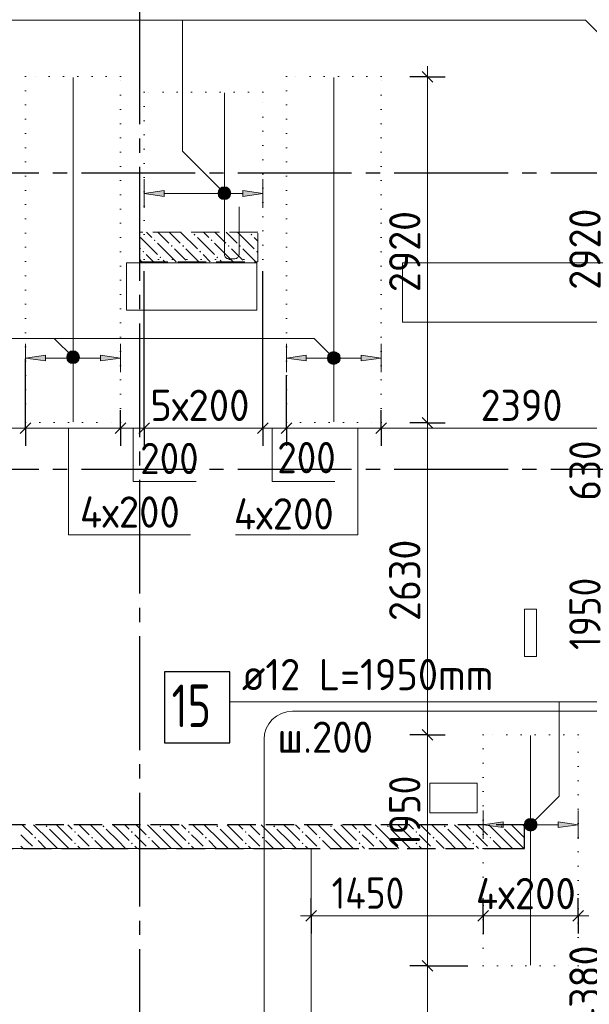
# Model space of a CAD drawing. Header units: millimetres. Extents: x 0 to 50400, y 0 to 35640.
# Tile 5 of 21: x 11505 to 16311, y 12348 to 20654. Entities that reach past the tile are written whole.
import ezdxf

# ---------------------------------------------------------------- set-up
doc = ezdxf.new("R2010")
doc.units = ezdxf.units.MM
for name, pattern in [('______2', [324, 240, -84]), ('______5', [1320, 960, -120, 120, -120]), ('______9', [120, 0, -120])]:
    doc.linetypes.add(name, pattern=pattern)
for name, color, linetype, lineweight in [('ДОП Верх по Х', 7, 'Continuous', 25), ('ЖБ Перекрытие верхний уровень', 7, 'Continuous', 35), ('ЖБ Пилон', 7, 'Continuous', 35), ('ЖБ Стена верхний уровень', 7, 'Continuous', 35), ('Общий01', 7, 'Continuous', 13), ('Позиционная метка номер позиции', 7, 'Continuous', 13), ('Размерная линия_ общее', 7, 'Continuous', 13), ('Тени', 7, 'Continuous', 13)]:
    doc.layers.add(name, color=color, linetype=linetype, lineweight=lineweight)
doc.layers.add('Оси', color=7, linetype='______5', true_color=0x656565)
doc.styles.add('ISOCPEUR', font='txt')

msp = doc.modelspace()

# ---------------------------------------------------------------- hatches: boundary and pattern name
at = {"layer": 'ДОП Верх по Х', "linetype": 'Continuous', "lineweight": 13, "transparency": 33554687}
for points in [[(12723.1, 19164), (12555.1, 19188), (12723.1, 19212)], [(11723.1, 17776), (11555.1, 17800), (11723.1, 17824)], [(13923.1, 17776), (13755.1, 17800), (13923.1, 17824)], [(15583.4, 13838.4), (15415.4, 13862.4), (15583.4, 13886.4)]]:
    msp.add_hatch(color=7, dxfattribs=at).paths.add_polyline_path(points, flags=16)
for points in [[(13387.1, 19164), (13555.1, 19188), (13387.1, 19212)], [(12187.1, 17776), (12355.1, 17800), (12187.1, 17824)], [(14387.1, 17776), (14555.1, 17800), (14387.1, 17824)], [(16047.4, 13838.4), (16215.4, 13862.4), (16047.4, 13886.4)]]:
    msp.add_hatch(color=7, dxfattribs=at).paths.add_polyline_path(points)
at = {"layer": 'ЖБ Пилон', "linetype": 'Continuous', "lineweight": 18, "transparency": 33554687}
for points in [[(12635.8, 18793.3), (12643.6, 18801.1), (12651.4, 18793.3), (12643.6, 18785.5)], [(12971.8, 18841.3), (12979.6, 18849.1), (12987.4, 18841.3), (12979.6, 18833.5)], [(13115.8, 18793.3), (13123.6, 18801.1), (13131.4, 18793.3), (13123.6, 18785.5)], [(13451.8, 18841.3), (13459.6, 18849.1), (13467.4, 18841.3), (13459.6, 18833.5)], [(12539.8, 18697.3), (12547.6, 18705.1), (12555.4, 18697.3), (12547.6, 18689.5)], [(12779.8, 18745.3), (12787.6, 18753.1), (12795.4, 18745.3), (12787.6, 18737.5)], [(12875.8, 18745.3), (12883.6, 18753.1), (12891.4, 18745.3), (12883.6, 18737.5)], [(13019.8, 18697.3), (13027.6, 18705.1), (13035.4, 18697.3), (13027.6, 18689.5)], [(13259.8, 18745.3), (13267.6, 18753.1), (13275.4, 18745.3), (13267.6, 18737.5)], [(13355.8, 18745.3), (13363.6, 18753.1), (13371.4, 18745.3), (13363.6, 18737.5)], [(13499.8, 18697.3), (13507.6, 18705.1), (13515.1, 18697.6), (13515.1, 18697), (13507.6, 18689.5)], [(12683.8, 18649.3), (12691.6, 18657.1), (12699.4, 18649.3), (12691.6, 18641.5)], [(13163.8, 18649.3), (13171.6, 18657.1), (13179.4, 18649.3), (13171.6, 18641.5)]]:
    msp.add_hatch(color=7, dxfattribs=at).paths.add_polyline_path(points, flags=16)
at = {"layer": 'ЖБ Стена верхний уровень', "linetype": 'Continuous', "lineweight": 18, "transparency": 33554687}
for points in [[(11723.8, 13849.3), (11731.6, 13857.1), (11739.4, 13849.3), (11731.6, 13841.5)], [(11963.8, 13801.3), (11971.6, 13809.1), (11979.4, 13801.3), (11971.6, 13793.5)], [(12203.8, 13849.3), (12211.6, 13857.1), (12219.4, 13849.3), (12211.6, 13841.5)], [(12443.8, 13801.3), (12451.6, 13809.1), (12459.4, 13801.3), (12451.6, 13793.5)], [(12683.8, 13849.3), (12691.6, 13857.1), (12699.4, 13849.3), (12691.6, 13841.5)], [(12923.8, 13801.3), (12931.6, 13809.1), (12939.4, 13801.3), (12931.6, 13793.5)], [(13163.8, 13849.3), (13171.6, 13857.1), (13179.4, 13849.3), (13171.6, 13841.5)], [(13403.8, 13801.3), (13411.6, 13809.1), (13419.4, 13801.3), (13411.6, 13793.5)], [(13643.8, 13849.3), (13651.6, 13857.1), (13659.4, 13849.3), (13651.6, 13841.5)], [(13883.8, 13801.3), (13891.6, 13809.1), (13899.4, 13801.3), (13891.6, 13793.5)], [(14123.8, 13849.3), (14131.6, 13857.1), (14139.4, 13849.3), (14131.6, 13841.5)], [(14363.8, 13801.3), (14371.6, 13809.1), (14379.4, 13801.3), (14371.6, 13793.5)], [(14603.8, 13849.3), (14611.6, 13857.1), (14619.4, 13849.3), (14611.6, 13841.5)], [(14843.8, 13801.3), (14851.6, 13809.1), (14859.4, 13801.3), (14851.6, 13793.5)], [(15083.8, 13849.3), (15091.6, 13857.1), (15099.4, 13849.3), (15091.6, 13841.5)], [(15323.8, 13801.3), (15331.6, 13809.1), (15339.4, 13801.3), (15331.6, 13793.5)], [(15563.8, 13849.3), (15571.6, 13857.1), (15579.4, 13849.3), (15571.6, 13841.5)], [(11627.8, 13753.3), (11635.6, 13761.1), (11643.4, 13753.3), (11635.6, 13745.5)], [(11963.8, 13705.3), (11971.6, 13713.1), (11979.4, 13705.3), (11971.6, 13697.5)], [(12107.8, 13753.3), (12115.6, 13761.1), (12123.4, 13753.3), (12115.6, 13745.5)], [(12443.8, 13705.3), (12451.6, 13713.1), (12459.4, 13705.3), (12451.6, 13697.5)], [(12587.8, 13753.3), (12595.6, 13761.1), (12603.4, 13753.3), (12595.6, 13745.5)], [(12923.8, 13705.3), (12931.6, 13713.1), (12939.4, 13705.3), (12931.6, 13697.5)], [(13067.8, 13753.3), (13075.6, 13761.1), (13083.4, 13753.3), (13075.6, 13745.5)], [(13403.8, 13705.3), (13411.6, 13713.1), (13419.4, 13705.3), (13411.6, 13697.5)], [(13547.8, 13753.3), (13555.6, 13761.1), (13563.4, 13753.3), (13555.6, 13745.5)], [(13883.8, 13705.3), (13891.6, 13713.1), (13899.4, 13705.3), (13891.6, 13697.5)], [(14027.8, 13753.3), (14035.6, 13761.1), (14043.4, 13753.3), (14035.6, 13745.5)], [(14363.8, 13705.3), (14371.6, 13713.1), (14379.4, 13705.3), (14371.6, 13697.5)], [(14507.8, 13753.3), (14515.6, 13761.1), (14523.4, 13753.3), (14515.6, 13745.5)], [(14843.8, 13705.3), (14851.6, 13713.1), (14859.4, 13705.3), (14851.6, 13697.5)], [(14987.8, 13753.3), (14995.6, 13761.1), (15003.4, 13753.3), (14995.6, 13745.5)], [(15323.8, 13705.3), (15331.6, 13713.1), (15339.4, 13705.3), (15331.6, 13697.5)], [(15467.8, 13753.3), (15475.6, 13761.1), (15483.4, 13753.3), (15475.6, 13745.5)], [(11632.9, 13662.4), (11635.6, 13665.1), (11638.3, 13662.4)], [(12112.9, 13662.4), (12115.6, 13665.1), (12118.3, 13662.4)], [(12592.9, 13662.4), (12595.6, 13665.1), (12598.3, 13662.4)], [(13072.9, 13662.4), (13075.6, 13665.1), (13078.3, 13662.4)], [(13552.9, 13662.4), (13555.6, 13665.1), (13558.3, 13662.4)], [(14032.9, 13662.4), (14035.6, 13665.1), (14038.3, 13662.4)], [(14512.9, 13662.4), (14515.6, 13665.1), (14518.3, 13662.4)], [(14992.9, 13662.4), (14995.6, 13665.1), (14998.3, 13662.4)], [(15472.9, 13662.4), (15475.6, 13665.1), (15478.3, 13662.4)]]:
    msp.add_hatch(color=7, dxfattribs=at).paths.add_polyline_path(points, flags=16)
at = {"layer": 'Позиционная метка номер позиции', "linetype": 'Continuous', "lineweight": 13, "transparency": 33554687}
for points in [[(13180.2, 19204.1), (13218.4, 19242.3), (13193.9, 19228.6)], [(13218.4, 19242.3), (13180.2, 19204.1), (13180.2, 19176.7)], [(13218.4, 19242.3), (13180.2, 19176.7), (13245.8, 19242.3)], [(13245.8, 19242.3), (13180.2, 19176.7), (13193.9, 19152.2)], [(13245.8, 19242.3), (13193.9, 19152.2), (13270.3, 19228.6)], [(13270.3, 19228.6), (13193.9, 19152.2), (13218.4, 19138.5)], [(13270.3, 19228.6), (13218.4, 19138.5), (13284, 19204.1)], [(13284, 19204.1), (13218.4, 19138.5), (13245.8, 19138.5)], [(13284, 19204.1), (13245.8, 19138.5), (13284, 19176.7)], [(13284, 19176.7), (13245.8, 19138.5), (13270.3, 19152.2)], [(11903.2, 17820.7), (11941.4, 17858.9), (11916.9, 17845.1)], [(11941.4, 17858.9), (11903.2, 17820.7), (11903.2, 17793.2)], [(11941.4, 17858.9), (11903.2, 17793.2), (11968.9, 17858.9)], [(11968.9, 17858.9), (11903.2, 17793.2), (11916.9, 17768.7)], [(11968.9, 17858.9), (11916.9, 17768.7), (11993.3, 17845.1)], [(11993.3, 17845.1), (11916.9, 17768.7), (11941.4, 17755)], [(11993.3, 17845.1), (11941.4, 17755), (12007, 17820.7)], [(12007, 17820.7), (11941.4, 17755), (11968.9, 17755)], [(12007, 17820.7), (11968.9, 17755), (12007, 17793.2)], [(12007, 17793.2), (11968.9, 17755), (11993.3, 17768.7)], [(14103.2, 17813.7), (14141.4, 17851.9), (14116.9, 17838.2)], [(14141.4, 17851.9), (14103.2, 17813.7), (14103.2, 17786.2)], [(14141.4, 17851.9), (14103.2, 17786.2), (14168.9, 17851.9)], [(14168.9, 17851.9), (14103.2, 17786.2), (14116.9, 17761.8)], [(14168.9, 17851.9), (14116.9, 17761.8), (14193.3, 17838.2)], [(14193.3, 17838.2), (14116.9, 17761.8), (14141.4, 17748)], [(14193.3, 17838.2), (14141.4, 17748), (14207, 17813.7)], [(14207, 17813.7), (14141.4, 17748), (14168.9, 17748)], [(14207, 17813.7), (14168.9, 17748), (14207, 17786.2)], [(14207, 17786.2), (14168.9, 17748), (14193.3, 17761.8)], [(15763.5, 13876.1), (15853.6, 13824.2), (15777.2, 13900.6)], [(15763.5, 13848.6), (15829.2, 13810.5), (15763.5, 13876.1)], [(15763.5, 13876.1), (15829.2, 13810.5), (15853.6, 13824.2)], [(15777.2, 13900.6), (15867.3, 13848.6), (15801.7, 13914.3)], [(15777.2, 13900.6), (15853.6, 13824.2), (15867.3, 13848.6)], [(15801.7, 13914.3), (15867.3, 13848.6), (15867.3, 13876.1)], [(15801.7, 13914.3), (15867.3, 13876.1), (15829.2, 13914.3)], [(15829.2, 13914.3), (15867.3, 13876.1), (15853.6, 13900.6)], [(15801.7, 13810.5), (15763.5, 13848.6), (15777.2, 13824.2)], [(15763.5, 13848.6), (15801.7, 13810.5), (15829.2, 13810.5)]]:
    msp.add_hatch(color=7, dxfattribs=at).paths.add_polyline_path(points)

# ---------------------------------------------------------------- linework, layer by layer
at = {"layer": 'ДОП Верх по Х', "color": 7, "linetype": 'Continuous', "lineweight": 18, "transparency": 33554687}
for p, q in [((11955.1, 20168), (11955.1, 17262)), ((14155.1, 20168), (14155.1, 17262)), ((15815.4, 12678.3), (15815.4, 14616.3))]:
    msp.add_line(p, q, dxfattribs=at)
at = {"layer": 'ДОП Верх по Х', "color": 251, "linetype": 'Continuous', "lineweight": 13, "true_color": 0x494949, "transparency": 33554687}
for p, q in [((12555.1, 19188), (12555.1, 19308)), ((13555.1, 19188), (13555.1, 19308)), ((12555.1, 19188), (12723.1, 19212)), ((12723.1, 19212), (12723.1, 19164)), ((13555.1, 19188), (13387.1, 19212)), ((13387.1, 19212), (13387.1, 19164)), ((12723.1, 19164), (12555.1, 19188)), ((12555.1, 19188), (12555.1, 19068)), ((12555.1, 19188), (12555.1, 19188)), ((12723.1, 19188), (13387.1, 19188)), ((13387.1, 19164), (13555.1, 19188)), ((13555.1, 19188), (13555.1, 19068)), ((13555.1, 19188), (13555.1, 19188)), ((11555.1, 17800), (11555.1, 17920)), ((12355.1, 17800), (12355.1, 17920)), ((13755.1, 17800), (13755.1, 17920)), ((14555.1, 17800), (14555.1, 17920)), ((11555.1, 17800), (11723.1, 17824)), ((11723.1, 17776), (11555.1, 17800)), ((11555.1, 17800), (11555.1, 17680)), ((11555.1, 17800), (11555.1, 17800)), ((11723.1, 17824), (11723.1, 17776)), ((11723.1, 17800), (12187.1, 17800)), ((12355.1, 17800), (12187.1, 17824)), ((12187.1, 17824), (12187.1, 17776)), ((12187.1, 17776), (12355.1, 17800)), ((12355.1, 17800), (12355.1, 17680)), ((12355.1, 17800), (12355.1, 17800)), ((13755.1, 17800), (13923.1, 17824)), ((13923.1, 17776), (13755.1, 17800)), ((13755.1, 17800), (13755.1, 17680)), ((13755.1, 17800), (13755.1, 17800)), ((13923.1, 17824), (13923.1, 17776)), ((13923.1, 17800), (14387.1, 17800)), ((14555.1, 17800), (14387.1, 17824)), ((14387.1, 17824), (14387.1, 17776)), ((14387.1, 17776), (14555.1, 17800)), ((14555.1, 17800), (14555.1, 17680)), ((14555.1, 17800), (14555.1, 17800)), ((15415.4, 13862.4), (15415.4, 13982.4)), ((16215.4, 13862.4), (16215.4, 13982.4)), ((15415.4, 13862.4), (15583.4, 13886.4)), ((15583.4, 13886.4), (15583.4, 13838.4)), ((16215.4, 13862.4), (16047.4, 13886.4)), ((16047.4, 13886.4), (16047.4, 13838.4)), ((15583.4, 13838.4), (15415.4, 13862.4)), ((15415.4, 13862.4), (15415.4, 13742.4)), ((15415.4, 13862.4), (15415.4, 13862.4)), ((15583.4, 13862.4), (16047.4, 13862.4)), ((16047.4, 13838.4), (16215.4, 13862.4)), ((16215.4, 13862.4), (16215.4, 13742.4)), ((16215.4, 13862.4), (16215.4, 13862.4))]:
    msp.add_line(p, q, dxfattribs=at)
at = {"layer": 'ДОП Верх по Х', "color": 7, "linetype": 'Continuous', "lineweight": 18, "transparency": 33554687}
msp.add_lwpolyline([(13355.1, 19075.8), (13355.1, 18672.2), (13354.2, 18665.8), (13352.1, 18659.3), (13348.7, 18653.2), (13344.6, 18648.3), (13339.6, 18644.2), (13333.6, 18640.8), (13327, 18638.6), (13320.7, 18637.8), (13266.5, 18637.8), (13260.2, 18638.6), (13253.6, 18640.8), (13247.6, 18644.2), (13242.7, 18648.3), (13238.5, 18653.2), (13235.2, 18659.3), (13233, 18665.8), (13232.1, 18672.2), (13232.1, 20036.4)], dxfattribs=at)
at = {"layer": 'ДОП Верх по Х', "color": 7, "linetype": 'Continuous', "lineweight": 25, "transparency": 33554687}
msp.add_lwpolyline([(12726.6, 14553.9), (13278.6, 14553.9), (13278.6, 15153.9), (12726.6, 15153.9), (12726.6, 14553.9)], dxfattribs=at)
at = {"layer": 'ЖБ Перекрытие верхний уровень', "color": 7, "linetype": 'Continuous', "lineweight": 18, "transparency": 33554687}
for p, q in [((13505.1, 18602.4), (12405.1, 18602.4)), ((12405.1, 18602.4), (12405.1, 18202.4)), ((13505.1, 18202.4), (13505.1, 18602.4)), ((17685.1, 18602.4), (14735.1, 18602.4)), ((14735.1, 18602.4), (14735.1, 18102.4)), ((12405.1, 18202.4), (13505.1, 18202.4)), ((14735.1, 18102.4), (17685.1, 18102.4)), ((15865.1, 15682.4), (15765.1, 15682.4)), ((15765.1, 15682.4), (15765.1, 15282.4)), ((15865.1, 15282.4), (15865.1, 15682.4)), ((15765.1, 15282.4), (15865.1, 15282.4)), ((15365.3, 14212.2), (14965.1, 14212.4)), ((14965.1, 14212.4), (14965.2, 13962.3)), ((15365.4, 13962), (15365.3, 14212.2)), ((14965.2, 13962.3), (15365.4, 13962)), ((9015.1, 13662.4), (13965.1, 13662.4)), ((13965.1, 13662.4), (13965.1, 10312.4))]:
    msp.add_line(p, q, dxfattribs=at)
at = {"layer": 'ЖБ Пилон', "color": 253, "linetype": '______2', "lineweight": 13, "true_color": 0xa0a0a0, "transparency": 33554687}
for p, q in [((13515.1, 18862.4), (12515.1, 18862.4)), ((12515.1, 18862.4), (12515.1, 18612.4)), ((13515.1, 18612.4), (13515.1, 18862.4)), ((12515.1, 18612.4), (13515.1, 18612.4))]:
    msp.add_line(p, q, dxfattribs=at)
at = {"layer": 'ЖБ Пилон', "color": 9, "linetype": 'Continuous', "lineweight": 18, "true_color": 0xc7c7c7, "transparency": 33554687}
for p, q in [((12574.5, 18862.4), (12619.6, 18817.3)), ((12670.5, 18862.4), (12763.6, 18769.3)), ((12811.6, 18817.3), (12766.5, 18862.4)), ((12862.5, 18862.4), (13003.6, 18721.3)), ((13054.5, 18862.4), (13099.6, 18817.3)), ((13150.5, 18862.4), (13243.6, 18769.3)), ((13291.6, 18817.3), (13246.5, 18862.4)), ((13342.5, 18862.4), (13483.6, 18721.3)), ((12523.6, 18817.3), (12667.6, 18673.3)), ((12859.6, 18769.3), (12811.6, 18817.3)), ((13003.6, 18817.3), (13147.6, 18673.3)), ((13339.6, 18769.3), (13291.6, 18817.3)), ((13483.6, 18817.3), (13515.1, 18785.8)), ((12515.1, 18729.8), (12523.6, 18721.3)), ((12811.6, 18625.3), (12667.6, 18769.3)), ((12811.6, 18721.3), (12907.6, 18625.3)), ((12907.6, 18721.3), (13016.5, 18612.4)), ((13291.6, 18625.3), (13147.6, 18769.3)), ((13291.6, 18721.3), (13387.6, 18625.3)), ((13387.6, 18721.3), (13496.5, 18612.4)), ((12515.1, 18633.8), (12536.5, 18612.4)), ((12632.5, 18612.4), (12571.6, 18673.3)), ((12715.6, 18625.3), (12728.5, 18612.4)), ((12811.6, 18625.3), (12824.5, 18612.4)), ((13112.5, 18612.4), (13051.6, 18673.3)), ((13195.6, 18625.3), (13208.5, 18612.4)), ((13291.6, 18625.3), (13304.5, 18612.4))]:
    msp.add_line(p, q, dxfattribs=at)
at = {"layer": 'ЖБ Стена верхний уровень', "color": 251, "linetype": '______2', "lineweight": -3, "true_color": 0x656565, "transparency": 33554687}
for p, q in [((15765.1, 13862.4), (9265.1, 13862.4)), ((15765.1, 13662.4), (15765.1, 13862.4)), ((9265.1, 13662.4), (15565.1, 13662.4)), ((15565.1, 13662.4), (15765.1, 13662.4))]:
    msp.add_line(p, q, dxfattribs=at)
at = {"layer": 'ЖБ Стена верхний уровень', "color": 9, "linetype": 'Continuous', "lineweight": 18, "true_color": 0xc7c7c7, "transparency": 33554687}
for p, q in [((11526.5, 13862.4), (11611.6, 13777.3)), ((11755.6, 13729.3), (11622.5, 13862.4)), ((11755.6, 13825.3), (11851.6, 13729.3)), ((11851.6, 13825.3), (11814.5, 13862.4)), ((11851.6, 13825.3), (11947.6, 13729.3)), ((11910.5, 13862.4), (11947.6, 13825.3)), ((12006.5, 13862.4), (12091.6, 13777.3)), ((12235.6, 13729.3), (12102.5, 13862.4)), ((12235.6, 13825.3), (12331.6, 13729.3)), ((12331.6, 13825.3), (12294.5, 13862.4)), ((12331.6, 13825.3), (12427.6, 13729.3)), ((12390.5, 13862.4), (12427.6, 13825.3)), ((12486.5, 13862.4), (12571.6, 13777.3)), ((12715.6, 13729.3), (12582.5, 13862.4)), ((12715.6, 13825.3), (12811.6, 13729.3)), ((12811.6, 13825.3), (12774.5, 13862.4)), ((12811.6, 13825.3), (12907.6, 13729.3)), ((12870.5, 13862.4), (12907.6, 13825.3)), ((12966.5, 13862.4), (13051.6, 13777.3)), ((13195.6, 13729.3), (13062.5, 13862.4)), ((13195.6, 13825.3), (13291.6, 13729.3)), ((13291.6, 13825.3), (13254.5, 13862.4)), ((13291.6, 13825.3), (13387.6, 13729.3)), ((13350.5, 13862.4), (13387.6, 13825.3)), ((13446.5, 13862.4), (13531.6, 13777.3)), ((13675.6, 13729.3), (13542.5, 13862.4)), ((13675.6, 13825.3), (13771.6, 13729.3)), ((13771.6, 13825.3), (13734.5, 13862.4)), ((13771.6, 13825.3), (13867.6, 13729.3)), ((13830.5, 13862.4), (13867.6, 13825.3)), ((13926.5, 13862.4), (14011.6, 13777.3)), ((14155.6, 13729.3), (14022.5, 13862.4)), ((14155.6, 13825.3), (14251.6, 13729.3)), ((14251.6, 13825.3), (14214.5, 13862.4)), ((14251.6, 13825.3), (14347.6, 13729.3)), ((14310.5, 13862.4), (14347.6, 13825.3)), ((14406.5, 13862.4), (14491.6, 13777.3)), ((14635.6, 13729.3), (14502.5, 13862.4)), ((14635.6, 13825.3), (14731.6, 13729.3)), ((14731.6, 13825.3), (14694.5, 13862.4)), ((14731.6, 13825.3), (14827.6, 13729.3)), ((14790.5, 13862.4), (14827.6, 13825.3)), ((14886.5, 13862.4), (14971.6, 13777.3)), ((15115.6, 13729.3), (14982.5, 13862.4)), ((15115.6, 13825.3), (15211.6, 13729.3)), ((15211.6, 13825.3), (15174.5, 13862.4)), ((15211.6, 13825.3), (15307.6, 13729.3)), ((15270.5, 13862.4), (15307.6, 13825.3)), ((15366.5, 13862.4), (15451.6, 13777.3)), ((15595.6, 13729.3), (15462.5, 13862.4)), ((15595.6, 13825.3), (15691.6, 13729.3)), ((15691.6, 13825.3), (15654.5, 13862.4)), ((15691.6, 13825.3), (15765.1, 13751.8)), ((15750.5, 13862.4), (15765.1, 13847.8)), ((11563.6, 13729.3), (11515.6, 13777.3)), ((11611.6, 13681.3), (11563.6, 13729.3)), ((11659.6, 13729.3), (11726.5, 13662.4)), ((11755.6, 13729.3), (11822.5, 13662.4)), ((11851.6, 13729.3), (11918.5, 13662.4)), ((12043.6, 13729.3), (11995.6, 13777.3)), ((12091.6, 13681.3), (12043.6, 13729.3)), ((12139.6, 13729.3), (12206.5, 13662.4)), ((12235.6, 13729.3), (12302.5, 13662.4)), ((12331.6, 13729.3), (12398.5, 13662.4)), ((12523.6, 13729.3), (12475.6, 13777.3)), ((12571.6, 13681.3), (12523.6, 13729.3)), ((12619.6, 13729.3), (12686.5, 13662.4)), ((12715.6, 13729.3), (12782.5, 13662.4)), ((12811.6, 13729.3), (12878.5, 13662.4)), ((13003.6, 13729.3), (12955.6, 13777.3)), ((13051.6, 13681.3), (13003.6, 13729.3)), ((13099.6, 13729.3), (13166.5, 13662.4)), ((13195.6, 13729.3), (13262.5, 13662.4)), ((13291.6, 13729.3), (13358.5, 13662.4)), ((13483.6, 13729.3), (13435.6, 13777.3)), ((13531.6, 13681.3), (13483.6, 13729.3)), ((13579.6, 13729.3), (13646.5, 13662.4)), ((13675.6, 13729.3), (13742.5, 13662.4)), ((13771.6, 13729.3), (13838.5, 13662.4)), ((13963.6, 13729.3), (13915.6, 13777.3)), ((14011.6, 13681.3), (13963.6, 13729.3)), ((14059.6, 13729.3), (14126.5, 13662.4)), ((14155.6, 13729.3), (14222.5, 13662.4)), ((14251.6, 13729.3), (14318.5, 13662.4)), ((14443.6, 13729.3), (14395.6, 13777.3)), ((14491.6, 13681.3), (14443.6, 13729.3)), ((14539.6, 13729.3), (14606.5, 13662.4)), ((14635.6, 13729.3), (14702.5, 13662.4)), ((14731.6, 13729.3), (14798.5, 13662.4)), ((14923.6, 13729.3), (14875.6, 13777.3)), ((14971.6, 13681.3), (14923.6, 13729.3)), ((15019.6, 13729.3), (15086.5, 13662.4)), ((15115.6, 13729.3), (15182.5, 13662.4)), ((15211.6, 13729.3), (15278.5, 13662.4)), ((15403.6, 13729.3), (15355.6, 13777.3)), ((15451.6, 13681.3), (15403.6, 13729.3)), ((15499.6, 13729.3), (15566.5, 13662.4)), ((15595.6, 13729.3), (15662.5, 13662.4)), ((15691.6, 13729.3), (15758.5, 13662.4)), ((11515.6, 13681.3), (11534.5, 13662.4)), ((11995.6, 13681.3), (12014.5, 13662.4)), ((12475.6, 13681.3), (12494.5, 13662.4)), ((12955.6, 13681.3), (12974.5, 13662.4)), ((13435.6, 13681.3), (13454.5, 13662.4)), ((13915.6, 13681.3), (13934.5, 13662.4)), ((14395.6, 13681.3), (14414.5, 13662.4)), ((14875.6, 13681.3), (14894.5, 13662.4)), ((15355.6, 13681.3), (15374.5, 13662.4))]:
    msp.add_line(p, q, dxfattribs=at)
at = {"layer": 'Общий01', "color": 240, "linetype": 'Continuous', "lineweight": 18, "transparency": 33554687}
for p, q in [((13806, 14820.8), (16429.4, 14820.8)), ((13566, 11269.6), (13566, 14580.8))]:
    msp.add_line(p, q, dxfattribs=at)
at = {"layer": 'Общий01', "color": 7, "linetype": 'Continuous', "lineweight": 13, "transparency": 33554687}
for points in [[(11916.8, 17209.1), (11916.8, 16309.1), (12946.8, 16309.1)], [(12463.5, 17209.1), (12463.5, 16759.1), (12993.5, 16759.1)], [(14356.8, 17209.1), (14356.8, 16309.1), (13326.8, 16309.1)], [(13633.5, 17209.1), (13633.5, 16759.1), (14163.5, 16759.1)]]:
    msp.add_lwpolyline(points, dxfattribs=at)
at = {"layer": 'Общий01', "color": 240, "linetype": 'Continuous', "lineweight": 18, "transparency": 33554687}
msp.add_arc((13806, 14580.8), 240, 90, 180, dxfattribs=at)
at = {"layer": 'Оси', "color": 8, "linetype": '______5', "lineweight": -3, "transparency": 33554687}
for p, q in [((12515.1, 32612.4), (12515.1, 8317)), ((8065.1, 19362.4), (42963, 19362.4)), ((8065.1, 16862.4), (42963, 16862.4))]:
    msp.add_line(p, q, dxfattribs=at)
at = {"layer": 'Позиционная метка номер позиции', "color": 7, "linetype": 'Continuous', "lineweight": 13, "transparency": 33554687}
for p, q in [((13193.9, 19228.6), (13193.9, 19228.6)), ((13270.3, 19228.6), (13270.3, 19228.6)), ((13193.9, 19152.2), (13193.9, 19152.2)), ((13270.3, 19152.2), (13270.3, 19152.2)), ((11796.9, 17965.2), (11955.1, 17806.9)), ((11916.9, 17845.1), (11916.9, 17845.1)), ((11993.3, 17845.1), (11993.3, 17845.1)), ((14116.9, 17838.2), (14116.9, 17838.2)), ((14193.3, 17838.2), (14193.3, 17838.2)), ((11916.9, 17768.7), (11916.9, 17768.7)), ((11993.3, 17768.7), (11993.3, 17768.7)), ((14116.9, 17761.8), (14116.9, 17761.8)), ((14193.3, 17761.8), (14193.3, 17761.8)), ((15777.2, 13900.6), (15777.2, 13900.6)), ((15853.6, 13900.6), (15853.6, 13900.6)), ((15777.2, 13824.2), (15777.2, 13824.2)), ((15853.6, 13824.2), (15853.6, 13824.2))]:
    msp.add_line(p, q, dxfattribs=at)
for points in [[(17212.1, 19717.9), (16278.7, 20651.3), (6638.7, 20651.3)], [(12878.6, 20651.3), (12878.6, 19544), (13232.1, 19190.4)], [(6579.9, 17965.2), (13989.9, 17965.2), (14155.1, 17800)], [(17735.1, 15243.4), (17459.3, 14900.6), (13278.6, 14900.6)], [(15815.4, 13862.4), (16055.8, 14102.8), (16055.8, 14900.6)]]:
    msp.add_lwpolyline(points, dxfattribs=at)
for centre in [(13232.1, 19190.4), (11955.1, 17806.9), (14155.1, 17800), (15815.4, 13862.4)]:
    msp.add_circle(centre, 54, dxfattribs=at)
at = {"layer": 'Размерная линия_ общее', "color": 7, "linetype": 'Continuous', "lineweight": 25, "transparency": 33554687}
for p, q in [((14990.6, 20127.4), (14900.6, 20217.4)), ((14990.6, 17207.4), (14900.6, 17297.4)), ((11510.1, 17164.1), (11600.1, 17254.1)), ((12310.1, 17164.1), (12400.1, 17254.1)), ((12510.1, 17164.1), (12600.1, 17254.1)), ((13510.1, 17164.1), (13600.1, 17254.1)), ((13710.1, 17164.1), (13800.1, 17254.1)), ((14510.1, 17164.1), (14600.1, 17254.1)), ((14990.6, 14577.3), (14900.6, 14667.3)), ((13920.1, 13048.8), (14010.1, 13138.8)), ((15370.4, 13048.8), (15460.4, 13138.8)), ((16170.4, 13048.8), (16260.4, 13138.8)), ((14990.6, 12627.3), (14900.6, 12717.3)), ((14990.6, 12627.3), (14900.6, 12717.3))]:
    msp.add_line(p, q, dxfattribs=at)
at = {"layer": 'Размерная линия_ общее', "color": 7, "linetype": 'Continuous', "lineweight": 13, "transparency": 33554687}
for p, q in [((14945.6, 20172.4), (14945.6, 20262.4)), ((14945.6, 17252.4), (14945.6, 20172.4)), ((11555.1, 17209.1), (12355.1, 17209.1)), ((12355.1, 17209.1), (12555.1, 17209.1)), ((12555.1, 17209.1), (13555.1, 17209.1)), ((13555.1, 17209.1), (13755.1, 17209.1)), ((13755.1, 17209.1), (14555.1, 17209.1)), ((14555.1, 17209.1), (16945.1, 17209.1)), ((14945.6, 14622.3), (14945.6, 17252.4)), ((13965.1, 13093.8), (13875.1, 13093.8)), ((13965.1, 13093.8), (15415.4, 13093.8)), ((15415.4, 13093.8), (16215.4, 13093.8)), ((16215.4, 13093.8), (16305.4, 13093.8)), ((14945.6, 12672.3), (14945.6, 12762.3)), ((14945.6, 12672.3), (14945.6, 12582.3))]:
    msp.add_line(p, q, dxfattribs=at)
at = {"layer": 'Размерная линия_ общее', "color": 7, "linetype": 'Continuous', "lineweight": -3, "transparency": 33554687}
for p, q in [((14945.6, 20172.4), (14795.6, 20172.4)), ((14945.6, 20172.4), (15095.6, 20172.4)), ((11555.1, 17209.1), (11555.1, 17359.1)), ((12355.1, 17209.1), (12355.1, 17359.1)), ((12555.1, 17209.1), (12555.1, 17359.1)), ((13555.1, 17209.1), (13555.1, 17359.1)), ((13755.1, 17209.1), (13755.1, 17359.1)), ((14555.1, 17209.1), (14555.1, 17359.1)), ((11555.1, 17209.1), (11555.1, 17059.1)), ((12355.1, 17209.1), (12355.1, 17059.1)), ((12355.1, 17209.1), (12355.1, 17209.1)), ((12555.1, 17209.1), (12555.1, 17059.1)), ((13555.1, 17209.1), (13555.1, 17059.1)), ((13755.1, 17209.1), (13755.1, 17059.1)), ((14555.1, 17209.1), (14555.1, 17059.1)), ((14555.1, 17209.1), (14555.1, 17209.1)), ((14945.6, 17252.4), (14795.6, 17252.4)), ((14945.6, 17252.4), (15095.6, 17252.4)), ((14945.6, 14622.3), (14795.6, 14622.3)), ((14945.6, 14622.3), (15095.6, 14622.3)), ((13965.1, 13093.8), (13965.1, 13243.8)), ((15415.4, 13093.8), (15415.4, 13243.8)), ((16215.4, 13093.8), (16215.4, 13243.8)), ((13965.1, 13093.8), (13965.1, 12943.8)), ((15415.4, 13093.8), (15415.4, 12943.8)), ((16215.4, 13093.8), (16215.4, 12943.8)), ((14945.6, 12672.3), (14795.6, 12672.3)), ((14945.6, 12672.3), (14795.6, 12672.3)), ((14945.6, 12672.3), (15095.6, 12672.3)), ((14945.6, 12672.3), (15286.9, 12672.3)), ((14945.6, 12672.3), (15095.6, 12672.3))]:
    msp.add_line(p, q, dxfattribs=at)
for points in [[(12555.1, 17209.1), (12555.1, 17229.5), (12555.1, 17229.5), (12555.1, 17229.5), (12555.1, 17229.5), (12555.1, 17229.5), (12555.1, 17229.5), (12555.1, 17229.5), (12555.1, 17229.5), (12555.1, 17229.5), (12555.1, 17229.5), (12555.1, 17229.5), (12555.1, 17229.5), (12555.1, 17229.5), (12555.1, 17229.5), (12555.1, 17229.5), (12555.1, 17229.5), (12555.1, 17229.5), (12555.1, 17229.5), (12555.1, 17229.5), (12555.1, 17229.5), (12555.1, 17232.1), (12555.1, 17232.1), (12555.1, 17233.2), (12555.1, 17233.2), (12555.1, 17244.4), (12555.1, 17244.4), (12555.1, 18446.7), (12555.1, 18446.7), (12555.1, 18531.8)], [(13555.1, 17209.1), (13555.1, 17229.5), (13555.1, 17229.5), (13555.1, 17229.5), (13555.1, 17229.5), (13555.1, 17229.5), (13555.1, 17229.5), (13555.1, 17229.5), (13555.1, 17229.5), (13555.1, 17229.5), (13555.1, 17229.5), (13555.1, 17229.5), (13555.1, 17229.5), (13555.1, 17229.5), (13555.1, 17229.5), (13555.1, 17229.5), (13555.1, 17229.5), (13555.1, 17229.5), (13555.1, 17229.5), (13555.1, 17233.1), (13555.1, 17233.1), (13555.1, 17234.6), (13555.1, 17234.6), (13555.1, 17250), (13555.1, 17250), (13555.1, 18531.8)], [(11555.1, 17209.1), (11555.1, 17229.5), (11555.1, 17229.5), (11555.1, 17229.5), (11555.1, 17229.5), (11555.1, 17229.5), (11555.1, 17229.5), (11555.1, 17229.5), (11555.1, 17229.5), (11555.1, 17229.5), (11555.1, 17229.5), (11555.1, 17229.5), (11555.1, 17229.5), (11555.1, 17229.5), (11555.1, 17229.5), (11555.1, 17229.5), (11555.1, 17229.5), (11555.1, 17229.5), (11555.1, 17229.5), (11555.1, 17229.5), (11555.1, 17229.5), (11555.1, 17231.1), (11555.1, 17231.1), (11555.1, 17231.8), (11555.1, 17231.8), (11555.1, 17238.8), (11555.1, 17238.8), (11555.1, 17794.5)], [(13755.1, 17209.1), (13755.1, 17229.5), (13755.1, 17229.5), (13755.1, 17229.5), (13755.1, 17229.5), (13755.1, 17229.5), (13755.1, 17229.5), (13755.1, 17229.5), (13755.1, 17229.5), (13755.1, 17229.5), (13755.1, 17229.5), (13755.1, 17229.5), (13755.1, 17229.5), (13755.1, 17229.5), (13755.1, 17229.5), (13755.1, 17229.5), (13755.1, 17229.5), (13755.1, 17229.5), (13755.1, 17229.5), (13755.1, 17233.3), (13755.1, 17233.3), (13755.1, 17234.9), (13755.1, 17234.9), (13755.1, 17251.1), (13755.1, 17251.1), (13755.1, 17649.4)]]:
    msp.add_lwpolyline(points, dxfattribs=at)
at = {"layer": 'Размерная линия_ общее', "color": 7, "linetype": 'Continuous', "lineweight": 13, "transparency": 33554687}
for points in [[(9015.1, 17209.1), (9892.5, 17209.1), (9892.5, 17209.1), (9957, 17209.1), (9957, 17209.1), (10055.4, 17209.1), (10055.4, 17209.1), (10172.9, 17209.1), (10172.9, 17209.1), (10182.5, 17209.1), (10182.5, 17209.1), (10635.5, 17209.1), (10635.5, 17209.1), (11555.1, 17209.1)], [(14945.6, 12672.3), (14945.6, 13564.4), (14945.6, 13564.4), (14945.6, 14622.3)], [(14945.6, 10312.4), (14945.6, 11036.4), (14945.6, 11036.4), (14945.6, 12672.3)]]:
    msp.add_lwpolyline(points, dxfattribs=at)
at = {"layer": 'Тени', "color": 7, "linetype": '______9', "lineweight": 13, "transparency": 33554687}
for p, q in [((12355.1, 20175.1), (11555.1, 20175.1)), ((11555.1, 20175.1), (11555.1, 17255.1)), ((12355.1, 17255.1), (12355.1, 20175.1)), ((14555.1, 20175.1), (13755.1, 20175.1)), ((13755.1, 20175.1), (13755.1, 17255.1)), ((14555.1, 17255.1), (14555.1, 20175.1)), ((13555.1, 20042.4), (12555.1, 20042.4)), ((12555.1, 20042.4), (12555.1, 18631.8)), ((13555.1, 18631.8), (13555.1, 20042.4)), ((12555.1, 18631.8), (13555.1, 18631.8)), ((11555.1, 17255.1), (12355.1, 17255.1)), ((13755.1, 17255.1), (14555.1, 17255.1)), ((16215.4, 14622.3), (15415.4, 14622.3)), ((15415.4, 14622.3), (15415.4, 12672.3)), ((16215.4, 12672.3), (16215.4, 14622.3)), ((15415.4, 12672.3), (16215.4, 12672.3))]:
    msp.add_line(p, q, dxfattribs=at)

# ---------------------------------------------------------------- texts
at = {"layer": 'ДОП Верх по Х', "color": 7, "linetype": 'Continuous', "lineweight": 13, "transparency": 33554687, "attachment_point": 7, "style": 'ISOCPEUR'}
for s, insert, char_height, width in [('\\W0.94;ø12 L=1950mm ', (13379.1, 14997.4), 264, 2525.259), ('\\W0.75;15', (12786.6, 14685.9), 360, 566.746), ('\\W0.95;ш.200 ', (13679.5, 14469.4), 264, 1154.555)]:
    msp.add_mtext(s, dxfattribs=dict(at, insert=insert, char_height=char_height, width=width))
at = {"layer": 'Размерная линия_ общее', "color": 7, "linetype": 'Continuous', "lineweight": 25, "transparency": 33554687, "char_height": 264, "attachment_point": 7, "rotation": 90, "style": 'ISOCPEUR'}
for s, insert, width in [('\\W0.93;2920', (14885.6, 18356), 861.713), ('\\W0.93;2920', (16405.9, 18376), 861.721), ('\\W0.91;630', (16405.9, 16596.8), 674.386), ('\\W0.93;2630', (14885.6, 15580.9), 861.73), ('\\W0.87;1950', (16405.9, 15337.4), 800.283), ('\\W0.87;1950', (14885.6, 13667.3), 800.283), ('\\W0.93;4380', (16405.9, 12132.8), 888.455)]:
    msp.add_mtext(s, dxfattribs=dict(at, insert=insert, width=width))
at = {"layer": 'Размерная линия_ общее', "color": 7, "linetype": 'Continuous', "lineweight": 25, "transparency": 33554687, "char_height": 264, "attachment_point": 7, "style": 'ISOCPEUR'}
for s, insert, width in [('\\W0.95;5х200', (12606.3, 17269.1), 1048.027), ('\\W0.93;2390', (15393.7, 17269.1), 861.713), ('\\W0.91;200', (12521.5, 16820.6), 674.395), ('\\W0.91;200', (13678.1, 16827.8), 674.386), ('\\W0.95;4х200', (12012.6, 16368.9), 1074.68), ('\\W0.95;4х200', (13311.3, 16353.3), 1074.68), ('\\W0.87;1450', (14137.1, 13153.8), 827.317), ('\\W0.95;4х200', (15353.4, 13149.8), 1074.68)]:
    msp.add_mtext(s, dxfattribs=dict(at, insert=insert, width=width))

doc.saveas('drawing.dxf')
